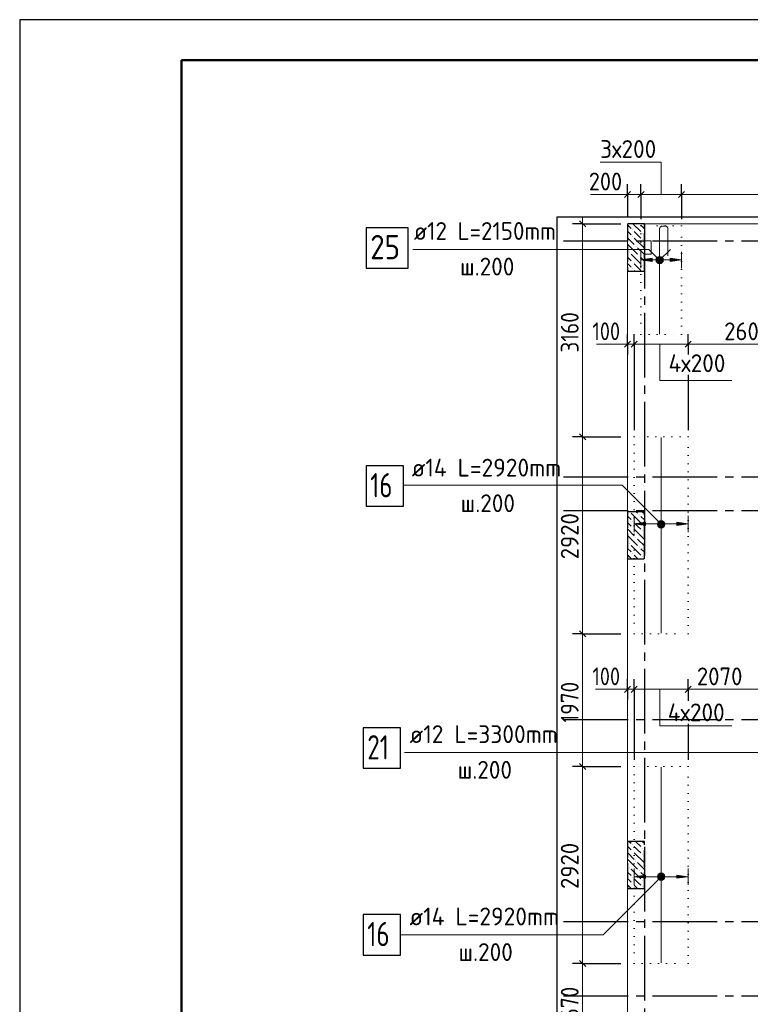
# Model space of a CAD drawing. Header units: millimetres. Extents: x 0 to 50400, y 0 to 35640.
# Tile 3 of 17: x 0 to 10837, y 21036 to 35640. Entities that reach past the tile are written whole.
import ezdxf

# ---------------------------------------------------------------- set-up
doc = ezdxf.new("R2010")
doc.units = ezdxf.units.MM
for name, pattern in [('______2', [324, 240, -84]), ('______5', [1320, 960, -120, 120, -120]), ('______9', [120, 0, -120])]:
    doc.linetypes.add(name, pattern=pattern)
for name, color, linetype, lineweight in [('Standard', 7, 'Continuous', 25), ('ДОП Верх по Х', 7, 'Continuous', 25), ('ЖБ Перекрытие верхний уровень', 7, 'Continuous', 35), ('ЖБ Пилон', 7, 'Continuous', 35), ('Общий01', 7, 'Continuous', 13), ('Позиционная метка номер позиции', 7, 'Continuous', 13), ('Размерная линия_ общее', 7, 'Continuous', 13), ('Тени', 7, 'Continuous', 13)]:
    doc.layers.add(name, color=color, linetype=linetype, lineweight=lineweight)
doc.layers.add('Оси', color=7, linetype='______5', true_color=0x656565)
doc.styles.add('ISOCPEUR', font='txt')

msp = doc.modelspace()

# ---------------------------------------------------------------- hatches: boundary and pattern name
at = {"layer": 'ДОП Верх по Х', "linetype": 'Continuous', "lineweight": 13, "transparency": 33554687}
for points in [[(9383, 32053), (9215, 32077), (9383, 32101)], [(9283, 28137), (9115, 28161), (9283, 28185)], [(9283, 22905), (9115, 22929), (9283, 22953)]]:
    msp.add_hatch(color=7, dxfattribs=at).paths.add_polyline_path(points, flags=16)
for points in [[(9647, 32053), (9815, 32077), (9647, 32101)], [(9747, 28137), (9915, 28161), (9747, 28185)], [(9747, 22905), (9915, 22929), (9747, 22953)]]:
    msp.add_hatch(color=7, dxfattribs=at).paths.add_polyline_path(points)
at = {"layer": 'ЖБ Пилон', "linetype": 'Continuous', "lineweight": -3, "transparency": 33554687}
for points in [[(9087, 32521), (9092, 32526), (9096, 32521), (9092, 32516)], [(9087, 32425), (9092, 32430), (9096, 32425), (9092, 32421)], [(9231, 32473), (9236, 32478), (9240, 32473), (9236, 32468)], [(9135, 32281), (9140, 32286), (9144, 32281), (9140, 32276)], [(9231, 32377), (9236, 32382), (9240, 32377), (9236, 32372)], [(9039, 32185), (9044, 32190), (9048, 32185), (9044, 32181)], [(9183, 32137), (9188, 32142), (9192, 32137), (9188, 32132)], [(9087, 32041), (9092, 32046), (9096, 32041), (9092, 32036)], [(9231, 31993), (9236, 31998), (9240, 31993), (9236, 31988)], [(9087, 31945), (9092, 31950), (9096, 31945), (9092, 31941)], [(9045, 28342), (9044, 28341), (9042, 28342)], [(9087, 28201), (9092, 28206), (9096, 28201), (9092, 28196)], [(9183, 28297), (9188, 28302), (9192, 28297), (9188, 28292)], [(9087, 28105), (9092, 28110), (9096, 28105), (9092, 28101)], [(9231, 28153), (9236, 28158), (9240, 28153), (9236, 28148)], [(9231, 28057), (9236, 28062), (9240, 28057), (9236, 28052)], [(9135, 27961), (9140, 27966), (9144, 27961), (9140, 27956)], [(9039, 27865), (9044, 27870), (9048, 27865), (9044, 27861)], [(9183, 27817), (9188, 27822), (9192, 27817), (9188, 27812)], [(9087, 27721), (9092, 27726), (9096, 27721), (9092, 27716)], [(9231, 27673), (9236, 27678), (9240, 27673), (9236, 27668)], [(9087, 23401), (9092, 23406), (9096, 23401), (9092, 23396)], [(9087, 23305), (9092, 23310), (9096, 23305), (9092, 23301)], [(9231, 23353), (9236, 23358), (9240, 23353), (9236, 23348)], [(9231, 23257), (9236, 23262), (9240, 23257), (9236, 23252)], [(9135, 23161), (9140, 23166), (9144, 23161), (9140, 23156)], [(9039, 23065), (9044, 23070), (9048, 23065), (9044, 23061)], [(9183, 23017), (9188, 23022), (9192, 23017), (9188, 23012)], [(9087, 22921), (9092, 22926), (9096, 22921), (9092, 22916)], [(9087, 22825), (9092, 22830), (9096, 22825), (9092, 22821)], [(9231, 22873), (9236, 22878), (9240, 22873), (9236, 22868)], [(9231, 22777), (9236, 22782), (9240, 22777), (9236, 22772)]]:
    msp.add_hatch(color=7, dxfattribs=at).paths.add_polyline_path(points, flags=16)
at = {"layer": 'Позиционная метка номер позиции', "linetype": 'Continuous', "lineweight": 13, "transparency": 33554687}
for points in [[(9454, 32037), (9506, 32127), (9440, 32061)], [(9440, 32061), (9506, 32127), (9478, 32127)], [(9440, 32061), (9478, 32127), (9440, 32089)], [(9440, 32089), (9478, 32127), (9454, 32113)], [(9440, 32089), (9530, 32037), (9454, 32113)], [(9440, 32061), (9506, 32023), (9440, 32089)], [(9440, 32089), (9506, 32023), (9530, 32037)], [(9478, 32023), (9440, 32061), (9454, 32037)], [(9440, 32061), (9478, 32023), (9506, 32023)], [(9454, 32113), (9544, 32061), (9478, 32127)], [(9454, 32037), (9530, 32113), (9506, 32127)], [(9454, 32113), (9530, 32037), (9544, 32061)], [(9478, 32023), (9530, 32113), (9454, 32037)], [(9478, 32127), (9544, 32061), (9544, 32089)], [(9478, 32127), (9544, 32089), (9506, 32127)], [(9478, 32023), (9544, 32089), (9530, 32113)], [(9506, 32023), (9544, 32089), (9478, 32023)], [(9506, 32127), (9544, 32089), (9530, 32113)], [(9506, 32023), (9544, 32061), (9544, 32089)], [(9544, 32061), (9506, 32023), (9530, 32037)], [(9477, 28117), (9529, 28207), (9463, 28141)], [(9463, 28141), (9529, 28207), (9501, 28207)], [(9463, 28141), (9501, 28207), (9463, 28169)], [(9463, 28169), (9501, 28207), (9477, 28193)], [(9477, 28117), (9553, 28193), (9529, 28207)], [(9501, 28103), (9553, 28193), (9477, 28117)], [(9501, 28103), (9567, 28169), (9553, 28193)], [(9529, 28103), (9567, 28169), (9501, 28103)], [(9529, 28103), (9567, 28141), (9567, 28169)], [(9567, 28141), (9529, 28103), (9553, 28117)], [(9553, 22891), (9477, 22967), (9463, 22943)], [(9553, 22891), (9463, 22943), (9529, 22877)], [(9529, 22877), (9463, 22943), (9463, 22915)], [(9567, 22915), (9501, 22981), (9477, 22967)], [(9567, 22915), (9477, 22967), (9553, 22891)], [(9567, 22943), (9529, 22981), (9501, 22981)], [(9567, 22943), (9501, 22981), (9567, 22915)], [(9529, 22981), (9567, 22943), (9553, 22967)], [(9529, 22877), (9463, 22915), (9501, 22877)], [(9501, 22877), (9463, 22915), (9477, 22891)]]:
    msp.add_hatch(color=7, dxfattribs=at).paths.add_polyline_path(points)

# ---------------------------------------------------------------- linework, layer by layer
at = {"layer": 'Standard', "color": 7, "linetype": 'Continuous', "lineweight": 25, "transparency": 33554687}
msp.add_line((2400, 35040), (2400, 1270), dxfattribs=at)
msp.add_lwpolyline([(0, 0), (50400, 0), (50400, 35640), (0, 35640), (0, 0)], close=True, dxfattribs=at)
at = {"layer": 'Standard', "color": 7, "linetype": 'Continuous', "lineweight": 50, "transparency": 33554687}
msp.add_lwpolyline([(2400, 35040), (49800, 35040), (49800, 600), (2400, 600), (2400, 35040)], close=True, dxfattribs=at)
at = {"layer": 'Standard', "color": 254, "linetype": 'Continuous', "lineweight": -3, "true_color": 0xc4c4ff, "transparency": 33554687}
msp.add_lwpolyline([(7965, 10212), (40388, 10212), (40388, 32712), (7965, 32712), (7965, 10212)], dxfattribs=at)
at = {"layer": 'ДОП Верх по Х', "color": 251, "linetype": 'Continuous', "lineweight": 13, "true_color": 0x494949, "transparency": 33554687}
for p, q in [((9215, 32077), (9215, 32197)), ((9815, 32077), (9815, 32197)), ((9215, 32077), (9383, 32101)), ((9383, 32053), (9215, 32077)), ((9215, 32077), (9215, 31957)), ((9215, 32077), (9215, 32077)), ((9383, 32101), (9383, 32053)), ((9383, 32077), (9647, 32077)), ((9815, 32077), (9647, 32101)), ((9647, 32101), (9647, 32053)), ((9647, 32053), (9815, 32077)), ((9815, 32077), (9815, 31957)), ((9815, 32077), (9815, 32077)), ((9115, 28161), (9115, 28281)), ((9915, 28161), (9915, 28281)), ((9115, 28161), (9283, 28185)), ((9283, 28137), (9115, 28161)), ((9115, 28161), (9115, 28041)), ((9115, 28161), (9115, 28161)), ((9283, 28185), (9283, 28137)), ((9283, 28161), (9747, 28161)), ((9915, 28161), (9747, 28185)), ((9747, 28185), (9747, 28137)), ((9747, 28137), (9915, 28161)), ((9915, 28161), (9915, 28041)), ((9915, 28161), (9915, 28161)), ((9115, 22929), (9115, 23049)), ((9115, 22929), (9283, 22953)), ((9283, 22905), (9115, 22929)), ((9115, 22929), (9115, 22809)), ((9115, 22929), (9115, 22929)), ((9283, 22953), (9283, 22905)), ((9283, 22929), (9747, 22929)), ((9915, 22929), (9747, 22953)), ((9747, 22953), (9747, 22905)), ((9747, 22905), (9915, 22929)), ((9915, 22929), (9915, 23049)), ((9915, 22929), (9915, 22809)), ((9915, 22929), (9915, 22929))]:
    msp.add_line(p, q, dxfattribs=at)
at = {"layer": 'ДОП Верх по Х', "color": 7, "linetype": 'Continuous', "lineweight": 18, "transparency": 33554687}
for p, q in [((9515, 29445), (9515, 26539)), ((9515, 24555), (9515, 21649))]:
    msp.add_line(p, q, dxfattribs=at)
msp.add_lwpolyline([(9615, 32138), (9615, 32542), (9614, 32548), (9612, 32555), (9609, 32561), (9605, 32566), (9600, 32570), (9594, 32573), (9587, 32576), (9581, 32576), (9527, 32576), (9520, 32576), (9514, 32573), (9508, 32570), (9503, 32566), (9499, 32561), (9495, 32555), (9493, 32548), (9492, 32542), (9492, 30978)], dxfattribs=at)
at = {"layer": 'ДОП Верх по Х', "color": 7, "linetype": 'Continuous', "lineweight": 25, "transparency": 33554687}
for points in [[(5139, 31955), (5763, 31955), (5763, 32555), (5139, 32555), (5139, 31955)], [(5139, 28423), (5691, 28423), (5691, 29023), (5139, 29023), (5139, 28423)], [(5096, 24536), (5648, 24536), (5648, 25136), (5096, 25136), (5096, 24536)], [(5096, 21766), (5648, 21766), (5648, 22366), (5096, 22366), (5096, 21766)]]:
    msp.add_lwpolyline(points, dxfattribs=at)
at = {"layer": 'ЖБ Перекрытие верхний уровень', "color": 7, "linetype": 'Continuous', "lineweight": 18, "transparency": 33554687}
for p, q in [((30365, 32612), (9015, 32612)), ((9015, 32612), (9015, 13862)), ((9365, 32362), (9265, 32362)), ((9265, 32362), (9265, 32162)), ((9365, 32162), (9365, 32362)), ((9265, 32162), (9365, 32162))]:
    msp.add_line(p, q, dxfattribs=at)
at = {"layer": 'ЖБ Пилон', "color": 253, "linetype": '______2', "lineweight": -3, "true_color": 0xa0a0a0, "transparency": 33554687}
for p, q in [((9265, 32612), (9015, 32612)), ((9015, 32612), (9015, 31912)), ((9265, 31912), (9265, 32612)), ((9015, 31912), (9265, 31912)), ((9265, 28342), (9015, 28342)), ((9015, 28342), (9015, 27642)), ((9265, 27642), (9265, 28342)), ((9015, 27642), (9265, 27642)), ((9265, 23452), (9015, 23452)), ((9015, 23452), (9015, 22752)), ((9265, 22752), (9265, 23452)), ((9015, 22752), (9265, 22752))]:
    msp.add_line(p, q, dxfattribs=at)
at = {"layer": 'ЖБ Пилон', "color": 253, "linetype": 'Continuous', "lineweight": -3, "true_color": 0xa0a0a0, "transparency": 33554687}
for p, q in [((9015, 32598), (9068, 32545)), ((9096, 32612), (9212, 32497)), ((9265, 32540), (9212, 32593)), ((9015, 32502), (9068, 32449)), ((9164, 32449), (9116, 32497)), ((9212, 32401), (9164, 32449)), ((9260, 32449), (9265, 32444)), ((9015, 32406), (9116, 32305)), ((9020, 32305), (9164, 32161)), ((9116, 32401), (9260, 32257)), ((9260, 32353), (9265, 32348)), ((9020, 32209), (9015, 32214)), ((9068, 32161), (9212, 32017)), ((9164, 32257), (9265, 32156)), ((9015, 32118), (9068, 32065)), ((9015, 32022), (9068, 31969)), ((9164, 31969), (9116, 32017)), ((9265, 32060), (9212, 32113)), ((9015, 31926), (9028, 31912)), ((9116, 31921), (9124, 31912)), ((9212, 31921), (9164, 31969)), ((9260, 31969), (9265, 31964)), ((9142, 28342), (9164, 28321)), ((9238, 28342), (9265, 28316)), ((9015, 28278), (9068, 28225)), ((9068, 28321), (9212, 28177)), ((9265, 28220), (9212, 28273)), ((9015, 28182), (9068, 28129)), ((9015, 28086), (9116, 27985)), ((9164, 28129), (9116, 28177)), ((9116, 28081), (9260, 27937)), ((9212, 28081), (9164, 28129)), ((9260, 28129), (9265, 28124)), ((9020, 27985), (9164, 27841)), ((9164, 27937), (9265, 27836)), ((9260, 28033), (9265, 28028)), ((9020, 27889), (9015, 27894)), ((9015, 27798), (9068, 27745)), ((9068, 27841), (9212, 27697)), ((9265, 27740), (9212, 27793)), ((9015, 27702), (9068, 27649)), ((9164, 27649), (9116, 27697)), ((9170, 27642), (9164, 27649)), ((9260, 27649), (9265, 27644)), ((9015, 23382), (9068, 23329)), ((9040, 23452), (9068, 23425)), ((9164, 23329), (9116, 23377)), ((9136, 23452), (9212, 23377)), ((9265, 23420), (9232, 23452)), ((9015, 23286), (9116, 23185)), ((9116, 23281), (9260, 23137)), ((9212, 23281), (9164, 23329)), ((9260, 23329), (9265, 23324)), ((9260, 23233), (9265, 23228)), ((9020, 23089), (9015, 23094)), ((9020, 23185), (9164, 23041)), ((9164, 23137), (9265, 23036)), ((9015, 22998), (9068, 22945)), ((9068, 23041), (9212, 22897)), ((9265, 22940), (9212, 22993)), ((9015, 22902), (9068, 22849)), ((9015, 22806), (9068, 22752)), ((9164, 22849), (9116, 22897)), ((9116, 22801), (9164, 22752)), ((9212, 22801), (9164, 22849)), ((9260, 22849), (9265, 22844)), ((9260, 22753), (9260, 22752))]:
    msp.add_line(p, q, dxfattribs=at)
at = {"layer": 'Общий01', "color": 7, "linetype": 'Continuous', "lineweight": 13, "transparency": 33554687}
for p, q in [((9015, 33048), (8465, 33048)), ((9015, 30826), (8555, 30826)), ((9015, 25708), (8540, 25708))]:
    msp.add_line(p, q, dxfattribs=at)
for points in [[(9515, 33048), (9515, 33528), (8611, 33528)], [(9495, 30826), (9495, 30286), (10565, 30286)], [(9495, 25708), (9495, 25168), (10565, 25168)]]:
    msp.add_lwpolyline(points, dxfattribs=at)
at = {"layer": 'Оси', "color": 8, "linetype": '______5', "lineweight": -3, "transparency": 33554687}
for p, q in [((9265, 32612), (9265, 8317)), ((8065, 32362), (42963, 32362)), ((8065, 28862), (42963, 28862)), ((8065, 28362), (42963, 28362)), ((8065, 25262), (42963, 25262)), ((8065, 22262), (42963, 22262)), ((8065, 21162), (42963, 21162))]:
    msp.add_line(p, q, dxfattribs=at)
at = {"layer": 'Позиционная метка номер позиции', "color": 7, "linetype": 'Continuous', "lineweight": 13, "transparency": 33554687}
for p, q in [((9334, 32233), (5829, 32233)), ((9492, 32075), (9334, 32233)), ((9492, 32075), (9651, 32233)), ((9454, 32113), (9454, 32113)), ((9454, 32113), (9454, 32113)), ((9454, 32037), (9454, 32037)), ((9454, 32037), (9454, 32037)), ((9530, 32113), (9530, 32113)), ((9530, 32113), (9530, 32113)), ((9530, 32037), (9530, 32037)), ((9530, 32037), (9530, 32037)), ((9477, 28193), (9477, 28193)), ((9553, 28193), (9553, 28193)), ((9477, 28117), (9477, 28117)), ((9553, 28117), (9553, 28117)), ((9477, 22967), (9477, 22967)), ((9553, 22967), (9553, 22967)), ((9477, 22891), (9477, 22891)), ((9553, 22891), (9553, 22891))]:
    msp.add_line(p, q, dxfattribs=at)
for points in [[(9515, 28155), (8935, 28735), (5691, 28735)], [(5710, 24770), (12286, 24770), (12585, 24471)], [(9515, 22929), (8652, 22066), (5652, 22066)]]:
    msp.add_lwpolyline(points, dxfattribs=at)
for centre in [(9492, 32075), (9492, 32075), (9515, 28155), (9515, 22929)]:
    msp.add_circle(centre, 54, dxfattribs=at)
at = {"layer": 'Размерная линия_ общее', "color": 7, "linetype": 'Continuous', "lineweight": -3, "transparency": 33554687}
for p, q in [((9015, 33048), (9015, 33198)), ((9215, 33048), (9215, 33198)), ((9815, 33048), (9815, 33198)), ((9015, 33048), (9015, 32898)), ((9015, 33048), (9015, 32712)), ((9215, 33048), (9215, 32898)), ((9215, 33048), (9215, 32682)), ((9815, 33048), (9815, 32898)), ((9815, 33048), (9815, 32682)), ((8350, 32612), (8200, 32612)), ((8350, 32612), (8500, 32612)), ((8350, 32612), (8915, 32612)), ((9015, 30826), (9015, 30976)), ((9115, 30826), (9115, 30976)), ((9915, 30826), (9915, 30976)), ((9015, 30826), (9015, 30676)), ((9015, 30826), (9015, 30756)), ((9115, 30826), (9115, 30676)), ((9915, 30826), (9915, 30676)), ((9915, 30826), (9915, 30717)), ((9915, 30374), (9915, 29552)), ((8350, 29452), (8200, 29452)), ((8350, 29452), (8500, 29452)), ((8350, 29452), (8915, 29452)), ((8350, 26532), (8200, 26532)), ((8350, 26532), (8500, 26532)), ((8350, 26532), (8915, 26532)), ((9015, 25708), (9015, 25858)), ((9115, 25708), (9115, 25858)), ((9915, 25708), (9915, 25858)), ((9015, 25708), (9015, 25558)), ((9115, 25708), (9115, 25558)), ((9915, 25708), (9915, 25558)), ((9915, 25708), (9915, 25538)), ((9915, 25194), (9915, 24662)), ((8350, 24562), (8200, 24562)), ((8350, 24562), (8500, 24562)), ((8350, 24562), (8915, 24562)), ((8350, 21642), (8200, 21642)), ((8350, 21642), (8500, 21642)), ((8350, 21642), (8915, 21642))]:
    msp.add_line(p, q, dxfattribs=at)
at = {"layer": 'Размерная линия_ общее', "color": 7, "linetype": 'Continuous', "lineweight": 13, "transparency": 33554687}
for p, q in [((9015, 33048), (8925, 33048)), ((9015, 33048), (9215, 33048)), ((9215, 33048), (9815, 33048)), ((9815, 33048), (13115, 33048)), ((8350, 32612), (8350, 32702)), ((8350, 29452), (8350, 32612)), ((9015, 30826), (8925, 30826)), ((9015, 30826), (9115, 30826)), ((9115, 30826), (9915, 30826)), ((9915, 30826), (12516, 30826)), ((8350, 26532), (8350, 29452)), ((8350, 24562), (8350, 26532)), ((9015, 25708), (8925, 25708)), ((9015, 25708), (9115, 25708)), ((9115, 25708), (9915, 25708)), ((9915, 25708), (11985, 25708)), ((8350, 21642), (8350, 24562)), ((8350, 19972), (8350, 21642))]:
    msp.add_line(p, q, dxfattribs=at)
at = {"layer": 'Размерная линия_ общее', "color": 7, "linetype": 'Continuous', "lineweight": 25, "transparency": 33554687}
for p, q in [((8970, 33003), (9060, 33093)), ((9170, 33003), (9260, 33093)), ((9770, 33003), (9860, 33093)), ((8395, 32567), (8305, 32657)), ((8970, 30781), (9060, 30871)), ((9070, 30781), (9160, 30871)), ((9870, 30781), (9960, 30871)), ((8395, 29407), (8305, 29497)), ((8395, 26487), (8305, 26577)), ((8970, 25663), (9060, 25753)), ((9070, 25663), (9160, 25753)), ((9870, 25663), (9960, 25753)), ((8395, 24517), (8305, 24607)), ((8395, 21597), (8305, 21687))]:
    msp.add_line(p, q, dxfattribs=at)
at = {"layer": 'Размерная линия_ общее', "color": 7, "linetype": 'Continuous', "lineweight": -3, "transparency": 33554687}
for points in [[(9115, 30826), (9115, 30570), (9115, 30570), (9115, 29552)], [(9015, 25708), (9015, 25728), (9015, 25728), (9015, 25728), (9015, 25728), (9015, 25728), (9015, 25728), (9015, 25728), (9015, 25728), (9015, 25728), (9015, 25728), (9015, 25728), (9015, 25728), (9015, 25728), (9015, 25728), (9015, 25728), (9015, 25728), (9015, 25728), (9015, 25728), (9015, 25728), (9015, 25728), (9015, 25734)], [(9115, 25708), (9115, 25413), (9115, 25413), (9115, 24662)]]:
    msp.add_lwpolyline(points, dxfattribs=at)
at = {"layer": 'Тени', "color": 7, "linetype": '______9', "lineweight": 13, "transparency": 33554687}
for p, q in [((9815, 32582), (9215, 32582)), ((9215, 32582), (9215, 30972)), ((9815, 30972), (9815, 32582)), ((9215, 30972), (9815, 30972)), ((9915, 29452), (9115, 29452)), ((9115, 29452), (9115, 26532)), ((9915, 26532), (9915, 29452)), ((9115, 26532), (9915, 26532)), ((9915, 24562), (9115, 24562)), ((9115, 24562), (9115, 21642)), ((9915, 21642), (9915, 24562)), ((9115, 21642), (9915, 21642))]:
    msp.add_line(p, q, dxfattribs=at)

# ---------------------------------------------------------------- texts
at = {"layer": 'ДОП Верх по Х', "color": 7, "linetype": 'Continuous', "lineweight": 13, "transparency": 33554687, "attachment_point": 7, "style": 'ISOCPEUR'}
for s, insert, char_height, width in [('\\W0.94;ø12 L=2150mm ', (5845, 32374), 264, 2525.26), ('\\W0.87;25', (5199, 32087), 360, 660.97), ('\\W0.95;ш.200 ', (6531, 31846), 264, 1154.56), ('\\W0.96;ø14 L=2920mm ', (5814, 28864), 264, 2607.13), ('\\W0.75;16', (5199, 28555), 360, 566.75), ('\\W0.95;ш.200 ', (6540, 28336), 264, 1154.56), ('\\W0.96;ø12 L=3300mm ', (5783, 24911), 264, 2580.62), ('\\W0.75;21', (5156, 24668), 360, 566.75), ('\\W0.95;ш.200 ', (6496, 24382), 264, 1154.56), ('\\W0.96;ø14 L=2920mm ', (5782, 22207), 264, 2607.14), ('\\W0.75;16', (5156, 21898), 360, 566.75), ('\\W0.95;ш.200 ', (6508, 21679), 264, 1154.56)]:
    msp.add_mtext(s, dxfattribs=dict(at, insert=insert, char_height=char_height, width=width))
at = {"layer": 'Размерная линия_ общее', "color": 7, "linetype": 'Continuous', "lineweight": 25, "transparency": 33554687, "char_height": 264, "attachment_point": 7, "style": 'ISOCPEUR'}
for s, insert, width in [('\\W0.95;3х200', (8610, 33590), 1048.03), ('\\W0.91;200', (8442, 33108), 674.38), ('\\W0.83;100', (8495, 30886), 610.29), ('\\W0.93;2600', (10449, 30886), 861.71), ('\\W0.95;4х200', (9624, 30413), 1074.68), ('\\W0.83;100', (8495, 25768), 610.29), ('\\W0.93;2070', (10044, 25768), 861.71), ('\\W0.95;4х200', (9613, 25234), 1074.68)]:
    msp.add_mtext(s, dxfattribs=dict(at, insert=insert, width=width))
at = {"layer": 'Размерная линия_ общее', "color": 7, "linetype": 'Continuous', "lineweight": 25, "transparency": 33554687, "char_height": 264, "attachment_point": 7, "rotation": 90, "style": 'ISOCPEUR'}
for s, insert, width in [('\\W0.87;3160', (8290, 30702), 800.28), ('\\W0.93;2920', (8290, 27636), 861.71), ('\\W0.87;1970', (8290, 25217), 800.28), ('\\W0.93;2920', (8290, 22746), 861.73), ('\\W0.87;1670', (8290, 20697), 800.29)]:
    msp.add_mtext(s, dxfattribs=dict(at, insert=insert, width=width))

doc.saveas('drawing.dxf')
